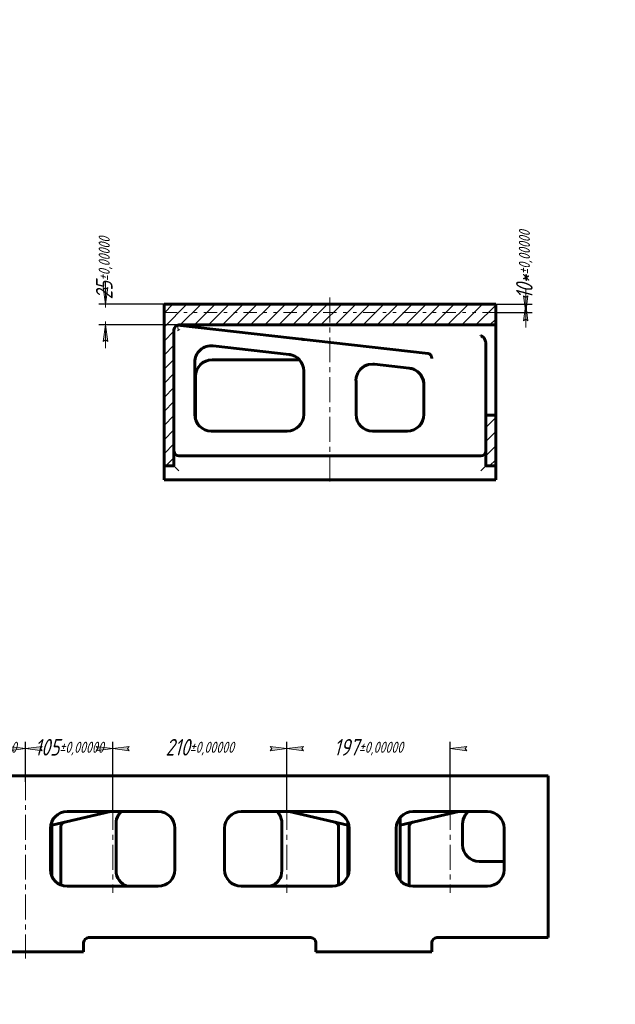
# Model space of a CAD drawing. Header units: millimetres. Extents: x 0 to 841, y 0 to 594.
# Tile 9 of 9: x 661 to 841, y 297 to 594. Entities that reach past the tile are written whole.
import ezdxf

# ---------------------------------------------------------------- set-up
doc = ezdxf.new("R2010")
doc.units = ezdxf.units.MM
for name, pattern in [('K5LT_AUXILIARY', [0]), ('K5LT_AXLED', [12, 7.5, -1.5, 1.5, -1.5]), ('K5LT_BASIC', [0]), ('K5LT_CHAIN_LINE_WITH_2_POINTS', [12, 4, -2, 1, -2, 1, -2]), ('K5LT_THIN', [0])]:
    doc.linetypes.add(name, pattern=pattern)
doc.layers.add('Системный слой', color=7, linetype='Continuous')
doc.styles.add('KDIMTEXTSTYLE', font='GOST_AU.SHX', dxfattribs={"width": 0.96, "oblique": 15, "height": 5})
doc.dimstyles.new('KDIMSTYLE (0.25)', dxfattribs={"dimtxt": 5, "dimasz": 1, "dimexe": 2, "dimexo": 0, "dimgap": 1, "dimtad": 1, "dimlfac": 4, "dimtxsty": 'KDIMTEXTSTYLE', "dimsah": 1, "dimcen": 0, "dimdle": 1, "dimadec": 0, "dimazin": 0, "dimtfac": 0.667, "dimtmove": 0, "dimatfit": 3, "dimfxl": 1, "dimtvp": 1, "dimtolj": 1, "dimtzin": 0, "dimarcsym": 0})

# ---------------------------------------------------------------- blocks, each defined once
blk = doc.blocks.new('KDIMARROW_01')
at = {"layer": 'Системный слой'}
blk.add_hatch(color=0, dxfattribs=at).paths.add_polyline_path([(-5, -0.66), (0, 0), (-5, 0.66), (-4.5, 0)])
at = {"layer": 'Системный слой', "color": 0, "linetype": 'K5LT_THIN', "lineweight": 18}
for p, q in [((-4.5, 0), (-5, 0.66)), ((-5, 0.66), (0, 0)), ((0, 0), (-5, -0.66)), ((-5, -0.66), (-4.5, 0)), ((0, 0), (-1, 0))]:
    blk.add_line(p, q, dxfattribs=at)
blk = doc.blocks.new('KDIMARROW_02')
at = {"layer": 'Системный слой'}
blk.add_hatch(color=0, dxfattribs=at).paths.add_polyline_path([(4.5, 0), (5, 0.66), (0, 0), (5, -0.66)])
at = {"layer": 'Системный слой', "color": 0, "linetype": 'K5LT_THIN', "lineweight": 18}
for p, q in [((0, 0), (-1, 0)), ((5, 0.66), (0, 0)), ((0, 0), (5, -0.66)), ((0, 0), (7, 0)), ((4.5, 0), (5, 0.66)), ((5, -0.66), (4.5, 0))]:
    blk.add_line(p, q, dxfattribs=at)
blk = doc.blocks.new('U50')
at = {"layer": 'Системный слой', "color": 150, "linetype": 'K5LT_BASIC', "lineweight": 60, "true_color": 0x0080ff}
for p, q in [((746.32, 497.66), (746.32, 497.66)), ((746.32, 497.66), (746.32, 497.66)), ((746.32, 497.66), (746.33, 497.66)), ((746.33, 497.66), (746.33, 497.66)), ((746.33, 497.66), (746.33, 497.66)), ((746.33, 497.66), (746.33, 497.66)), ((746.33, 497.66), (746.33, 497.66)), ((746.33, 497.66), (746.33, 497.66)), ((746.33, 497.66), (746.33, 497.66)), ((746.33, 497.66), (746.33, 497.66)), ((746.33, 497.66), (746.33, 497.66)), ((746.33, 497.66), (746.33, 497.66)), ((746.33, 497.66), (746.34, 497.65)), ((746.34, 497.65), (746.34, 497.65)), ((746.34, 497.65), (746.34, 497.65)), ((746.34, 497.65), (746.34, 497.65)), ((746.34, 497.65), (746.34, 497.65)), ((746.34, 497.65), (746.34, 497.65)), ((746.34, 497.65), (746.35, 497.65)), ((746.35, 497.65), (746.35, 497.65)), ((746.35, 497.65), (746.35, 497.65)), ((746.35, 497.65), (746.35, 497.65)), ((746.35, 497.65), (746.35, 497.65)), ((746.35, 497.65), (746.36, 497.65)), ((746.36, 497.65), (746.37, 497.65)), ((746.37, 497.65), (746.37, 497.65)), ((746.37, 497.65), (746.37, 497.65)), ((746.37, 497.65), (746.37, 497.65)), ((746.37, 497.65), (746.37, 497.65)), ((746.37, 497.65), (746.37, 497.65)), ((746.37, 497.65), (746.37, 497.65)), ((746.37, 497.65), (746.37, 497.65)), ((746.37, 497.65), (746.38, 497.65)), ((746.38, 497.65), (746.38, 497.65)), ((746.38, 497.65), (746.39, 497.65)), ((746.39, 497.65), (746.39, 497.65)), ((746.39, 497.65), (746.4, 497.65)), ((746.4, 497.65), (746.4, 497.65)), ((746.4, 497.65), (746.41, 497.64)), ((746.41, 497.64), (746.41, 497.64)), ((746.41, 497.64), (746.41, 497.64)), ((746.41, 497.64), (746.42, 497.64)), ((746.42, 497.64), (746.42, 497.64)), ((746.42, 497.64), (746.44, 497.64)), ((746.44, 497.64), (746.46, 497.64)), ((746.46, 497.64), (746.46, 497.64)), ((746.46, 497.64), (746.46, 497.64)), ((746.46, 497.64), (746.46, 497.64)), ((746.46, 497.64), (746.47, 497.63)), ((746.47, 497.63), (746.48, 497.63)), ((746.48, 497.63), (746.49, 497.63)), ((746.49, 497.63), (746.49, 497.63)), ((746.49, 497.63), (746.5, 497.63)), ((746.5, 497.63), (746.5, 497.63)), ((746.5, 497.63), (746.5, 497.63)), ((746.5, 497.63), (746.51, 497.63)), ((746.51, 497.63), (746.52, 497.63)), ((746.52, 497.63), (746.52, 497.63)), ((746.52, 497.63), (746.52, 497.63)), ((746.52, 497.63), (746.53, 497.63)), ((746.53, 497.63), (746.53, 497.63)), ((746.53, 497.63), (746.54, 497.63)), ((746.54, 497.63), (746.54, 497.63)), ((746.54, 497.63), (746.56, 497.62)), ((746.56, 497.62), (746.59, 497.62)), ((746.59, 497.62), (746.61, 497.62)), ((746.61, 497.62), (746.66, 497.62)), ((746.66, 497.62), (746.69, 497.62)), ((746.73, 497.61), (747.3, 497.55))]:
    blk.add_line(p, q, dxfattribs=at)
blk = doc.blocks.new('U51')
at = {"layer": 'Системный слой', "color": 150, "linetype": 'K5LT_BASIC', "lineweight": 60, "true_color": 0x0080ff}
for p, q in [((766.49, 489.98), (765.32, 489.49)), ((767.86, 490.15), (766.49, 489.98)), ((768.39, 490.12), (767.86, 490.15)), ((763.39, 487.47), (762.92, 486.15)), ((764.21, 488.62), (763.39, 487.47)), ((765.32, 489.49), (764.21, 488.62)), ((762.92, 486.15), (762.82, 485.16))]:
    blk.add_line(p, q, dxfattribs=at)
blk = doc.blocks.new('U52')
at = {"layer": 'Системный слой', "color": 150, "linetype": 'K5LT_BASIC', "lineweight": 60, "true_color": 0x0080ff}
for p, q in [((742.64, 493.04), (742.79, 493.02)), ((742.79, 493.02), (742.95, 493)), ((742.95, 493), (743.11, 492.96))]:
    blk.add_line(p, q, dxfattribs=at)
blk = doc.blocks.new('U53')
at = {"layer": 'Системный слой', "color": 150, "linetype": 'K5LT_BASIC', "lineweight": 60, "true_color": 0x0080ff}
for q in [(719.76, 495.63), (742.64, 493.04)]:
    blk.add_line((742.65, 493.04), q, dxfattribs=at)
blk = doc.blocks.new('U54')
at = {"layer": 'Системный слой', "color": 150, "linetype": 'K5LT_BASIC', "lineweight": 60, "true_color": 0x0080ff}
for p, q in [((778.86, 488.94), (780.23, 488.58)), ((780.23, 488.58), (781.37, 487.91)), ((781.37, 487.91), (782.29, 486.98)), ((782.29, 486.98), (782.97, 485.74)), ((782.97, 485.74), (783.28, 484.37)), ((783.28, 484.37), (783.29, 483.97))]:
    blk.add_line(p, q, dxfattribs=at)
blk = doc.blocks.new('U55')
at = {"layer": 'Системный слой', "color": 150, "linetype": 'K5LT_BASIC', "lineweight": 60, "true_color": 0x0080ff}
for p, q in [((742.64, 493.04), (742.79, 493.02)), ((742.79, 493.02), (742.95, 493)), ((742.95, 493), (743.11, 492.96))]:
    blk.add_line(p, q, dxfattribs=at)
blk = doc.blocks.new('U56')
at = {"layer": 'Системный слой', "color": 150, "linetype": 'K5LT_BASIC', "lineweight": 60, "true_color": 0x0080ff}
for start, end in [(78.0097, 83.535), (75.4539, 76.2655), (25.0536, 42.5166)]:
    blk.add_arc((742.07, 488.07), 5, start, end, dxfattribs=at)

msp = doc.modelspace()

# ---------------------------------------------------------------- hatches: boundary and pattern name
at = {"layer": 'Системный слой'}
h = msp.add_hatch(dxfattribs=at)
h.set_pattern_fill('', angle=45, style=0, pattern_type=0)
h.set_pattern_definition([(45, (0, 0), (-2.12132, 2.12132), [])])
h.paths.add_polyline_path([(804.9476, 508.203), (704.9476, 508.203), (704.9476, 459.453), (707.9476, 459.453), (707.9476, 500.453), (708.1442, 501.1955), (708.6827, 501.7434), (709.4217, 501.9528), (709.4476, 501.953), (804.9476, 501.953)])
h.paths.add_polyline_path([(804.9476, 459.453), (804.9476, 474.703), (801.9476, 474.703), (801.9476, 459.453)])

# ---------------------------------------------------------------- linework, layer by layer
at = {"layer": 'Системный слой', "color": 150, "linetype": 'K5LT_BASIC', "lineweight": 60, "true_color": 0x0080ff}
for p, q in [((704.9476, 508.203), (704.9476, 459.453)), ((804.9476, 508.203), (704.9476, 508.203)), ((804.9476, 501.953), (804.9476, 508.203)), ((709.002, 501.8853), (784.5676, 493.3227)), ((804.9476, 501.953), (709.4476, 501.953)), ((804.9476, 498.7231), (804.9476, 501.953)), ((707.9476, 459.453), (707.9476, 500.453)), ((709.3334, 500.453), (709.4476, 500.3252)), ((801.9476, 493.8488), (801.9476, 496.4652)), ((804.9476, 498.7231), (804.9476, 493.8488)), ((801.9476, 493.8488), (801.9476, 479.703)), ((804.9476, 479.703), (804.9476, 493.8488)), ((714.1976, 490.666), (714.1976, 474.953)), ((719.4476, 491.453), (745.7579, 491.453)), ((778.8647, 488.9369), (768.3758, 490.1254)), ((747.0726, 474.953), (747.0726, 488.074)), ((714.4476, 473.3918), (714.4476, 486.453)), ((762.8226, 474.953), (762.8226, 485.1561)), ((783.2937, 483.9696), (783.2937, 474.953)), ((801.9476, 479.703), (801.9476, 474.703)), ((804.9476, 474.703), (804.9476, 479.703)), ((801.9476, 474.703), (801.9476, 459.453)), ((801.9476, 474.703), (804.9476, 474.703)), ((804.9476, 459.453), (804.9476, 474.703)), ((719.1976, 469.953), (742.0823, 469.953)), ((767.8129, 469.953), (778.3017, 469.953)), ((709.4476, 462.453), (800.4476, 462.453)), ((704.9476, 457.953), (704.9476, 459.453)), ((707.9476, 459.453), (704.9476, 459.453)), ((704.9476, 457.953), (704.9476, 455.203)), ((804.9476, 459.453), (801.9476, 459.453)), ((804.9476, 459.453), (804.9476, 457.953)), ((804.9476, 457.953), (804.9476, 455.203)), ((804.9476, 455.203), (704.9476, 455.203)), ((505.7146, 365.9455), (820.7146, 365.9455)), ((820.7146, 365.9455), (820.7146, 317.1955)), ((688.794, 355.1955), (671.0896, 351.1488)), ((703.2146, 355.1955), (675.7146, 355.1955)), ((755.7146, 355.1955), (728.2146, 355.1955)), ((760.3396, 351.1488), (742.6353, 355.1955)), ((793.794, 355.1955), (776.0896, 351.1488)), ((802.4646, 355.1955), (779.9646, 355.1955)), ((671.0896, 335.7957), (671.0896, 352.0953)), ((673.8396, 350.5815), (673.8396, 333.0604)), ((690.4646, 351.5913), (690.4646, 337.4455)), ((740.4646, 337.4455), (740.4646, 351.7055)), ((757.5896, 350.5815), (757.5896, 333.0604)), ((760.3396, 335.7957), (760.3396, 352.0953)), ((776.0896, 334.5357), (776.0896, 352.9119)), ((778.8396, 350.5815), (778.8396, 332.8237)), ((794.9646, 351.477), (794.9646, 345.1955)), ((670.7146, 350.1955), (670.7146, 337.6955)), ((708.2146, 337.6955), (708.2146, 350.1955)), ((723.2146, 350.1955), (723.2146, 337.6955)), ((760.7146, 337.6955), (760.7146, 350.1955)), ((774.9646, 350.1955), (774.9646, 337.6955)), ((807.4646, 337.6955), (807.4646, 350.1955)), ((799.9646, 340.1955), (807.4646, 340.1955)), ((675.7146, 332.6955), (703.2146, 332.6955)), ((728.2146, 332.6955), (755.7146, 332.6955)), ((779.9646, 332.6955), (802.4646, 332.6955)), ((680.7146, 315.6955), (680.7146, 312.9455)), ((749.2146, 317.1955), (682.2146, 317.1955)), ((750.7146, 312.9455), (750.7146, 315.6955)), ((785.7146, 315.6955), (785.7146, 312.9455)), ((820.7146, 317.1955), (787.2146, 317.1955)), ((680.7146, 312.9455), (645.7146, 312.9455)), ((785.7146, 312.9455), (750.7146, 312.9455))]:
    msp.add_line(p, q, dxfattribs=at)
at = {"layer": 'Системный слой', "color": 30, "linetype": 'K5LT_AXLED', "lineweight": 18, "true_color": 0xff8000}
for p, q in [((754.9476, 510.203), (754.9476, 453.203)), ((663.2146, 366.1955), (663.2146, 310.9455)), ((689.4646, 357.1955), (689.4646, 330.6955)), ((741.9646, 357.1955), (741.9646, 330.6955)), ((791.2146, 357.1955), (791.2146, 330.6955))]:
    msp.add_line(p, q, dxfattribs=at)
at = {"layer": 'Системный слой', "color": 7, "linetype": 'K5LT_CHAIN_LINE_WITH_2_POINTS', "lineweight": 18}
msp.add_line((704.9476, 505.703), (804.9476, 505.703), dxfattribs=at)
at = {"layer": 'Системный слой', "color": 232, "linetype": 'K5LT_AUXILIARY', "lineweight": 18, "true_color": 0xc52b79}
for p, q in [((709.4476, 457.953), (707.9476, 459.453)), ((801.9476, 459.453), (800.4476, 457.953))]:
    msp.add_line(p, q, dxfattribs=at)
at = {"layer": 'Системный слой', "color": 150, "linetype": 'K5LT_BASIC', "lineweight": 60, "true_color": 0x0080ff}
for centre, radius, start, end in [((709.4476, 500.453), 1.5, 90, 180), ((719.1976, 490.666), 5, 83.535136, 180), ((742.0726, 488.074), 5, 0, 83.535045), ((719.4476, 486.453), 5, 90, 180), ((719.1976, 474.953), 5, 180, 270), ((742.0726, 474.953), 5, 270, 0), ((767.8226, 474.953), 5, 180, 270), ((778.2937, 474.953), 5, 270, 0), ((778.2937, 474.953), 5, 270, 0), ((709.4476, 463.953), 1.5, 180.000358, 270), ((800.4476, 463.953), 1.5, 270, 359.999802), ((675.7146, 350.1955), 5, 90, 180), ((695.4646, 351.5913), 5, 148.447998, 180), ((695.4646, 351.5913), 5, 133.875581, 148.447998), ((703.2146, 350.1955), 5, 360, 90), ((728.2146, 350.1955), 5, 90, 180), ((735.4646, 351.7055), 5, 31.552002, 44.265918), ((735.4646, 351.7055), 5, 0, 31.552002), ((755.7146, 350.1955), 5, 0, 90), ((779.9646, 350.1955), 5, 90, 180), ((799.9646, 351.477), 5, 148.447998, 180), ((799.9646, 351.477), 5, 131.952122, 148.447998), ((802.4646, 350.1955), 5, 0, 90), ((799.9646, 345.1955), 5, 180, 270), ((675.7146, 337.6955), 5, 180, 270), ((695.4646, 337.4455), 5, 180, 251.805128), ((703.2146, 337.6955), 5, 270, 0), ((728.2146, 337.6955), 5, 180, 270), ((735.4646, 337.4455), 5, 288.194872, 0), ((755.7146, 337.6955), 5, 270, 0), ((779.9646, 337.6955), 5, 180, 270), ((802.4646, 337.6955), 5, 270, 0), ((682.2146, 315.6955), 1.5, 90, 180), ((682.2146, 315.6955), 1.5, 90, 180), ((749.2146, 315.6955), 1.5, 0, 90), ((787.2146, 315.6955), 1.5, 90, 180), ((787.2146, 315.6955), 1.5, 90, 180)]:
    msp.add_arc(centre, radius, start, end, dxfattribs=at)
at = {"layer": 'Системный слой', "color": 232, "linetype": 'K5LT_AUXILIARY', "lineweight": 18, "true_color": 0xc52b79}
msp.add_open_spline([(709.002, 501.8853), (709.002, 501.8853), (709.0029, 501.8757), (709.0057, 501.8473), (709.0068, 501.8355), (709.0096, 501.8072), (709.0113, 501.7906), (709.0171, 501.7346), (709.0219, 501.689), (709.0342, 501.5815), (709.0418, 501.5191), (709.0599, 501.3832), (709.0705, 501.3092), (709.0968, 501.1493), (709.1122, 501.0647), (709.1406, 500.9345), (709.151, 500.8904), (709.1745, 500.801), (709.1877, 500.7555), (709.2181, 500.665), (709.2351, 500.6201), (709.2766, 500.5326), (709.3009, 500.4894), (709.3334, 500.453)], degree=3, knots=[0, 0, 0, 0, 0.00115858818, 0.00115858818, 0.00173788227, 0.00173788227, 0.00231717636, 0.00231717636, 0.00347576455, 0.00347576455, 0.00463435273, 0.00463435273, 0.00579294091, 0.00579294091, 0.00695152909, 0.00695152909, 0.00753082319, 0.00753082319, 0.00811011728, 0.00811011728, 0.00868941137, 0.00868941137, 0.00926870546, 0.00926870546, 0.00926870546, 0.00926870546], dxfattribs=at)
at = {"layer": 'Системный слой', "color": 150, "linetype": 'K5LT_BASIC', "lineweight": 60, "true_color": 0x0080ff}
for points, knots in [([(800.4476, 498.7231), (800.4689, 498.7144), (800.4907, 498.7051), (800.5338, 498.6858), (800.5552, 498.6756), (800.6196, 498.644), (800.6623, 498.6212), (800.7896, 498.5474), (800.8734, 498.4912), (801.0379, 498.3643), (801.1186, 498.2936), (801.2753, 498.1366), (801.3514, 498.05), (801.4941, 497.8632), (801.5612, 497.7627), (801.6839, 497.5458), (801.7397, 497.4295), (801.8118, 497.2414), (801.8338, 497.1764), (801.8725, 497.0436), (801.8894, 496.9756), (801.9311, 496.7661), (801.9476, 496.6196), (801.9476, 496.4652)], [-0.0000282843, -0.0000282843, -0.0000282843, -0.0000282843, 0.0005057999, 0.0005057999, 0.001039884, 0.001039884, 0.0021080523, 0.0021080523, 0.0042443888, 0.0042443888, 0.0063807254, 0.0063807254, 0.008517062, 0.008517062, 0.0106533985, 0.0106533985, 0.0127897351, 0.0127897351, 0.0138579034, 0.0138579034, 0.0149260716, 0.0149260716, 0.0170624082, 0.0170624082, 0.0170624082, 0.0170624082]), ([(785.6825, 491.8185), (785.6795, 491.9088), (785.6703, 491.9992), (785.64, 492.1751), (785.6191, 492.2611), (785.5655, 492.4291), (785.5326, 492.5113), (785.4574, 492.6652), (785.4149, 492.7378), (785.3435, 492.84), (785.3184, 492.8731), (785.2664, 492.9357), (785.2395, 492.9655), (785.1562, 493.0498), (785.0972, 493.0998), (784.9719, 493.1866), (784.9066, 493.2227), (784.7736, 493.2792), (784.7054, 493.3), (784.6356, 493.3128)], [-0.0000294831, -0.0000294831, -0.0000294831, -0.0000294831, 0.00105533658, 0.00105533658, 0.00214015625, 0.00214015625, 0.00322497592, 0.00322497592, 0.00430979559, 0.00430979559, 0.00485220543, 0.00485220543, 0.00539461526, 0.00539461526, 0.00647943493, 0.00647943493, 0.0075642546, 0.0075642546, 0.00864907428, 0.00864907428, 0.00864907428, 0.00864907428]), ([(783.2937, 483.9696), (783.2937, 484.1285), (783.286, 484.2904), (783.2551, 484.6104), (783.2319, 484.7692), (783.158, 485.1483), (783.0997, 485.3671), (782.953, 485.7981), (782.8639, 486.0107), (782.6562, 486.4237), (782.537, 486.6245), (782.2714, 487.0082), (782.1244, 487.1915), (781.8831, 487.4525), (781.797, 487.5387), (781.6263, 487.6991), (781.5411, 487.7732), (781.2729, 487.9918), (781.0816, 488.1267), (780.6846, 488.3669), (780.4786, 488.4729), (780.0575, 488.6537), (779.8421, 488.7292), (779.3722, 488.8588), (779.1129, 488.8884), (778.8575, 488.9377), (778.8571, 488.9377), (778.8567, 488.9378)], [0, 0, 0, 0, 0.72687931, 0.72687931, 1.45375863, 1.45375863, 2.4753217, 2.4753217, 3.51558194, 3.51558194, 4.56883678, 4.56883678, 5.62871878, 5.62871878, 6.17838617, 6.17838617, 6.68947664, 6.68947664, 7.74536575, 7.74536575, 8.79081364, 8.79081364, 9.82057184, 9.82057184, 10.99815066, 10.99815066, 11, 11, 11, 11]), ([(776.0896, 352.9119), (776.0896, 352.9121), (776.0896, 352.9123), (776.0896, 352.9149), (776.0896, 352.9172), (776.0897, 352.922), (776.0897, 352.9246), (776.0898, 352.9322), (776.0899, 352.9373), (776.0902, 352.9526), (776.0905, 352.9628), (776.0919, 352.9934), (776.0932, 353.0137), (776.0986, 353.0745), (776.104, 353.1147), (776.1216, 353.2129), (776.1357, 353.2702), (776.1712, 353.3826), (776.1927, 353.4376), (776.2223, 353.5011), (776.2277, 353.5132), (776.2337, 353.5242)], [0.00005232, 0.00005232, 0.00005232, 0.00005232, 0.004375, 0.004375, 0.04880907, 0.04880907, 0.09772279, 0.09772279, 0.19555022, 0.19555022, 0.39120508, 0.39120508, 0.78251481, 0.78251481, 1.56508193, 1.56508193, 2.72273017, 2.72273017, 3.9269215, 3.9269215, 4.2018386, 4.2018386, 4.2018386, 4.2018386]), ([(673.8396, 350.5815), (673.8396, 350.6471), (673.844, 350.7137), (673.8616, 350.8457), (673.8749, 350.9117), (673.9105, 351.0423), (673.933, 351.107), (673.9869, 351.2334), (674.0185, 351.2952), (674.09, 351.4141), (674.1301, 351.4714), (674.2179, 351.5798), (674.2657, 351.6311), (674.3677, 351.7262), (674.4221, 351.7702), (674.5356, 351.8497), (674.595, 351.8855), (674.7171, 351.948), (674.7802, 351.9751), (674.9036, 352.018), (674.9532, 352.0288), (675.006, 352.044), (675.0048, 352.0437), (675.0054, 352.0438)], [0, 0, 0, 0, 1.076698, 1.076698, 2.16929978, 2.16929978, 3.28141932, 3.28141932, 4.4078246, 4.4078246, 5.54287499, 5.54287499, 6.6806427, 6.6806427, 7.81507348, 7.81507348, 8.9401584, 8.9401584, 10.05010391, 10.05010391, 10.98833391, 10.98833391, 11, 11, 11, 11]), ([(757.5896, 350.5815), (757.5896, 350.6471), (757.5853, 350.7137), (757.5677, 350.8457), (757.5544, 350.9117), (757.5188, 351.0423), (757.4963, 351.107), (757.4424, 351.2334), (757.4108, 351.2952), (757.3393, 351.4141), (757.2992, 351.4714), (757.2114, 351.5798), (757.1635, 351.6311), (757.0615, 351.7262), (757.0072, 351.7702), (756.8936, 351.8497), (756.8342, 351.8855), (756.7121, 351.948), (756.6504, 351.9749), (756.5521, 352.0087), (756.5281, 352.0162), (756.4905, 352.0271), (756.476, 352.0309), (756.4604, 352.035), (756.4397, 352.0401), (756.4319, 352.042), (756.4448, 352.0389), (756.4389, 352.0403), (756.4364, 352.0409), (756.4321, 352.0419), (756.4302, 352.0423), (756.4278, 352.0429), (756.4248, 352.0436), (756.4234, 352.0439), (756.4249, 352.0436), (756.4243, 352.0437)], [0, 0, 0, 0, 0.97857451, 0.97857451, 1.97160342, 1.97160342, 2.98237137, 2.98237137, 4.00612313, 4.00612313, 5.03773215, 5.03773215, 6.07181085, 6.07181085, 7.10285673, 7.10285673, 8.12540847, 8.12540847, 9.13420051, 9.13420051, 9.49379927, 9.49379927, 9.75026358, 9.75026358, 9.87496804, 9.87496804, 9.9996725, 9.9996725, 10.12437697, 10.12437697, 10.24908143, 10.24908143, 10.30645019, 10.30645019, 10.37233402, 10.37233402, 10.37233402, 10.37233402]), ([(778.8396, 350.5815), (778.8396, 350.6471), (778.844, 350.7137), (778.8616, 350.8457), (778.8749, 350.9117), (778.9105, 351.0423), (778.933, 351.107), (778.9869, 351.2334), (779.0185, 351.2952), (779.09, 351.4141), (779.1301, 351.4714), (779.2179, 351.5798), (779.2657, 351.6311), (779.3677, 351.7262), (779.4221, 351.7702), (779.5356, 351.8497), (779.595, 351.8855), (779.7171, 351.948), (779.7789, 351.9749), (779.8775, 352.0088), (779.9014, 352.0163), (779.9389, 352.0271), (779.9534, 352.031), (779.9698, 352.0352), (780.0012, 352.0429), (780.0085, 352.0445), (780.0054, 352.0438), (780.0054, 352.0438), (780.0046, 352.0436), (780.0082, 352.0444), (780.0032, 352.0433), (780.0072, 352.0442), (780.0034, 352.0434), (780.0061, 352.044), (780.0058, 352.0439), (780.0058, 352.0439)], [0, 0, 0, 0, 0.98607077, 0.98607077, 1.98670668, 1.98670668, 3.00521752, 3.00521752, 4.03681164, 4.03681164, 5.0763232, 5.0763232, 6.11832336, 6.11832336, 7.15726747, 7.15726747, 8.18765237, 8.18765237, 9.20417216, 9.20417216, 9.56652661, 9.56652661, 9.82495351, 9.82495351, 9.97628836, 9.97628836, 10.09040281, 10.09040281, 10.12762322, 10.12762322, 10.27895807, 10.27895807, 10.43029292, 10.43029292, 10.5307569, 10.5307569, 10.5307569, 10.5307569])]:
    msp.add_open_spline(points, degree=3, knots=knots, dxfattribs=at)
msp.add_open_spline([(784.5676, 493.3227), (784.5918, 493.3199), (784.6145, 493.3166), (784.6356, 493.3128)], degree=3, dxfattribs=at)

# ---------------------------------------------------------------- block references
at = {"layer": 'Системный слой'}
for name in ['U50', 'U53', 'U52', 'U56', 'U55', 'U51', 'U54']:
    msp.add_blockref(name, (0, 0), dxfattribs=at)

# ---------------------------------------------------------------- dimensions: what is measured, and where the dimension line sits
at = {"layer": 'Системный слой', "color": 7}
for base, p1, p2, location, override in [((813.9774, 508.203), (804.9476, 505.703), (804.9476, 508.203), (813.9774, 520.1459), {"dimexo": 0, "dimpost": '\\H5.0;\\W0.965;\\Q15;<>\\H5.0;\\W0.965;\\Q15;\\Q15;*', "dimblk1": 'KDIMARROW_02', "dimblk2": 'KDIMARROW_02', "dimse1": 0, "dimse2": 0, "dimclrt": 7, "dimtol": 1, "dimtp": 0, "dimtm": 0, "dimtdec": 5, "dimtolj": 1}), ((687.3025, 508.203), (717.4799, 501.953), (713.3921, 508.203), (687.3025, 519.0896), {"dimexo": 0, "dimpost": '\\H5.0;\\W0.965;\\Q15;<>', "dimblk1": 'KDIMARROW_02', "dimblk2": 'KDIMARROW_02', "dimse1": 0, "dimse2": 0, "dimclrt": 7, "dimtol": 1, "dimtp": 0, "dimtm": 0, "dimtdec": 5, "dimtolj": 1})]:
    msp.add_linear_dim(base=base, p1=p1, p2=p2, angle=90, location=location, dimstyle='KDIMSTYLE (0.25)', override=override, dxfattribs=at).render()
for base, p1, p2, location in [((636.9646, 374.2153), (663.2146, 364.1955), (636.9646, 355.1955), (650.0896, 374.2153)), ((663.2146, 374.2153), (689.4646, 355.1955), (663.2146, 364.1955), (676.3396, 374.2153)), ((689.4646, 374.2153), (741.9646, 355.1955), (689.4646, 355.1955), (715.7146, 374.2153)), ((741.9646, 374.2153), (791.2146, 355.1955), (741.9646, 355.1955), (766.5896, 374.2153))]:
    msp.add_linear_dim(base=base, p1=p1, p2=p2, location=location, dimstyle='KDIMSTYLE (0.25)', override={"dimexo": 0, "dimpost": '\\H5.0;\\W0.965;\\Q15;<>', "dimblk1": 'KDIMARROW_01', "dimblk2": 'KDIMARROW_01', "dimse1": 0, "dimse2": 0, "dimclrt": 7, "dimtol": 1, "dimtp": 0, "dimtm": 0, "dimtdec": 5, "dimtolj": 1}, dxfattribs=at).render()

doc.saveas('drawing.dxf')
